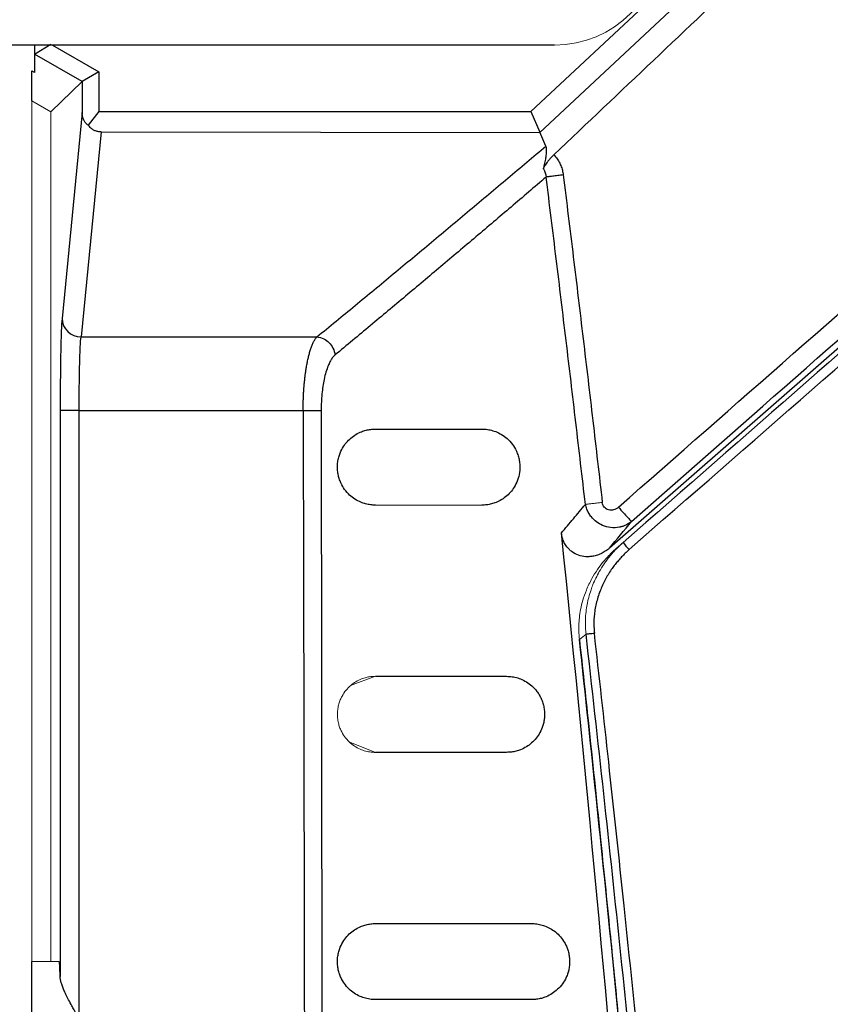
# Paper-space layout 'Sheet2' of a CAD drawing. Header units: millimetres. Extents: x 0 to 1118, y 0 to 864.
# Tile 65 of 85: x 644 to 665, y 544 to 569. Entities that reach past the tile are written whole.
import ezdxf

# ---------------------------------------------------------------- set-up
doc = ezdxf.new("R2010")
doc.units = ezdxf.units.MM
doc.styles.add('SLDTEXTSTYLE0', font='TXT', dxfattribs={"width": 0.605})
doc.dimstyles.new('SLDDIMSTYLE1', dxfattribs={"dimtxt": 5.650301, "dimasz": 4.572, "dimexe": 0, "dimexo": 0.0625, "dimgap": 1.412575, "dimtad": 0, "dimtih": 1, "dimtoh": 1, "dimdec": 1, "dimlfac": 2, "dimrnd": 1e-09, "dimzin": 12, "dimdsep": 46, "dimtxsty": 'SLDTEXTSTYLE0', "dimsah": 1, "dimcen": 0.09, "dimadec": 0, "dimazin": 3, "dimtfac": 1, "dimtdec": 1, "dimtofl": 0, "dimtmove": 0, "dimatfit": 3, "dimfxl": 1, "dimfrac": 2, "dimtolj": 1, "dimtzin": 12, "dimarcsym": 0})

# ---------------------------------------------------------------- blocks, each defined once
blk = doc.blocks.new('_D_12')
at = {"color": 7, "linetype": 'Continuous', "lineweight": 0}
for p, q in [((711.628, 581.08), (604.625, 581.08)), ((606.225, 581.08), (606.225, 457.172)), ((594.907, 448.118), (593.614, 448.118)), ((593.614, 448.118), (593.614, 439.44)), ((617.544, 448.118), (618.837, 448.118)), ((618.837, 448.118), (618.837, 439.44)), ((593.614, 439.44), (594.907, 439.44)), ((618.837, 439.44), (617.544, 439.44)), ((606.225, 314.24), (606.225, 438.147)), ((711.628, 314.24), (604.625, 314.24))]:
    blk.add_line(p, q, dxfattribs=at)
for points in [[(606.225, 581.08), (605.463, 576.508), (606.987, 576.508)], [(606.225, 314.24), (606.987, 318.812), (605.463, 318.812)]]:
    blk.add_solid(points, dxfattribs=at)
at = {"color": 7, "linetype": 'Continuous', "lineweight": 0, "char_height": 5.8208, "attachment_point": 1, "style": 'SLDTEXTSTYLE0'}
for s, insert in [('533.7', (596.524, 456.915)), ('21.01', (596.524, 446.944))]:
    blk.add_mtext(s, dxfattribs=dict(at, insert=insert))

psp = doc.layouts.new('Sheet2')

# ---------------------------------------------------------------- linework, layer by layer
at = {"color": 7, "linetype": 'Continuous', "lineweight": 30}
for p, q in [((657.319, 567.005), (662.152, 571.521)), ((657.553, 566.46), (662.539, 571.107)), ((657.939, 568.752), (630.439, 568.752)), ((644.264, 568.519), (644.689, 568.782)), ((644.264, 568.752), (644.264, 568.519)), ((644.74, 568.752), (645.955, 568.05)), ((645.515, 567.796), (644.264, 568.519)), ((644.264, 568.519), (644.264, 568.032)), ((644.189, 567.289), (644.189, 568.076)), ((645.955, 568.05), (645.516, 567.796)), ((645.955, 568.05), (645.955, 567.005)), ((644.689, 567.001), (645.515, 567.796)), ((645.516, 567.796), (645.515, 566.979)), ((645.515, 566.979), (644.986, 561.565)), ((645.955, 567.005), (645.674, 566.647)), ((645.955, 567.005), (657.319, 567.005)), ((657.319, 567.005), (657.551, 566.462)), ((646.013, 566.47), (645.486, 561.082)), ((646.013, 566.47), (657.553, 566.458)), ((657.713, 566.099), (657.557, 566.466)), ((669.279, 564.178), (659.385, 555.528)), ((645.486, 561.082), (651.69, 561.082)), ((644.938, 559.15), (644.938, 544.266)), ((645.438, 559.15), (644.938, 559.15)), ((645.438, 559.15), (651.329, 559.15)), ((645.438, 543.16), (645.438, 559.15))]:
    psp.add_line(p, q, dxfattribs=at)
at = {"color": 144, "linetype": 'Continuous', "lineweight": 0}
for p, q in [((644.189, 568.076), (644.264, 568.032)), ((644.189, 567.289), (644.689, 567.001)), ((644.189, 544.66), (644.189, 567.289)), ((644.689, 567.001), (644.689, 544.66)), ((653.949, 556.66), (653.949, 556.66)), ((659.746, 555.678), (659.561, 555.516)), ((653.231, 552.16), (652.577, 551.915)), ((652.56, 550.424), (653.231, 550.16)), ((644.911, 544.66), (644.189, 544.66))]:
    psp.add_line(p, q, dxfattribs=at)
at = {"color": 7, "linetype": 'Continuous', "lineweight": 30, "flags": 128}
psp.add_lwpolyline([(651.329, 559.15), (651.407, 559.15), (651.482, 559.15), (651.554, 559.151), (651.621, 559.151), (651.68, 559.151), (651.731, 559.151), (651.772, 559.151), (651.803, 559.151)], dxfattribs=at)
at = {"color": 144, "linetype": 'Continuous', "lineweight": 0}
psp.add_arc((657.939, 571.58), 2.827, 270, 0, dxfattribs=at)
at = {"color": 7, "linetype": 'Continuous', "lineweight": 30}
for centre, radius, start, end in [((645.482, 561.577), 0.496, 181.4534, 270.5129), ((661.526, 556.99), 2.211, 216.3865, 222.7168)]:
    psp.add_arc(centre, radius, start, end, dxfattribs=at)
for points in [[(663.164, 570.836), (661.417, 569.18), (659.67, 567.524), (657.923, 565.869)], [(657.648, 565.5), (657.691, 565.437), (657.716, 565.362), (657.721, 565.283)], [(659.623, 556.606), (662.689, 559.298), (665.755, 561.99), (668.821, 564.683)], [(659.969, 556.231), (663.034, 558.923), (666.099, 561.616), (669.165, 564.308)], [(669.361, 564.084), (666.156, 561.282), (662.951, 558.48), (659.746, 555.678)], [(659.901, 555.49), (663.107, 558.292), (666.312, 561.094), (669.517, 563.896)], [(651.329, 559.15), (651.345, 551.99), (651.358, 544.829), (651.369, 537.669)], [(659.385, 555.528), (659.58, 555.763), (659.775, 555.997), (659.969, 556.231)], [(660.005, 535.622), (659.443, 542.399), (658.816, 549.169), (658.124, 555.929)]]:
    psp.add_open_spline(points, degree=3, dxfattribs=at)
for points, knots in [([(645.674, 566.647), (645.664, 566.655), (645.644, 566.669), (645.618, 566.695), (645.595, 566.722), (645.575, 566.751), (645.549, 566.798), (645.522, 566.873), (645.517, 566.943), (645.515, 566.979)], [0, 0, 0, 0, 0.112645, 0.218985, 0.319415, 0.414403, 0.504506, 0.744571, 1, 1, 1, 1]), ([(646.013, 566.47), (645.999, 566.47), (645.971, 566.471), (645.93, 566.478), (645.89, 566.488), (645.852, 566.503), (645.801, 566.529), (645.737, 566.575), (645.696, 566.622), (645.674, 566.647)], [0, 0, 0, 0, 0.099053, 0.196898, 0.29448, 0.392753, 0.492652, 0.721756, 1, 1, 1, 1]), ([(651.69, 561.082), (652.026, 561.357), (652.698, 561.909), (653.703, 562.74), (654.707, 563.574), (655.711, 564.412), (656.714, 565.254), (657.379, 565.817), (657.713, 566.099)], [0, 0, 0, 0, 0.164898, 0.330503, 0.496815, 0.663835, 0.831563, 1, 1, 1, 1]), ([(657.648, 565.5), (657.656, 565.526), (657.671, 565.576), (657.689, 565.649), (657.705, 565.719), (657.717, 565.786), (657.727, 565.856), (657.733, 565.927), (657.733, 565.995), (657.728, 566.053), (657.718, 566.084), (657.713, 566.099)], [0, 0, 0, 0, 0.1081335, 0.214576, 0.3193848, 0.4226194, 0.5243424, 0.6582942, 0.7820487, 0.8958471, 1, 1, 1, 1]), ([(657.923, 565.869), (657.911, 565.857), (657.887, 565.834), (657.853, 565.798), (657.822, 565.764), (657.793, 565.732), (657.768, 565.701), (657.739, 565.664), (657.71, 565.623), (657.683, 565.578), (657.661, 565.536), (657.653, 565.512), (657.648, 565.5)], [0, 0, 0, 0, 0.08726, 0.172527, 0.255242, 0.33491, 0.411121, 0.483552, 0.612396, 0.737563, 0.86212, 1, 1, 1, 1]), ([(657.923, 565.869), (657.938, 565.852), (657.969, 565.818), (658.01, 565.764), (658.047, 565.707), (658.08, 565.648), (658.116, 565.568), (658.151, 565.466), (658.164, 565.383), (658.171, 565.341)], [0, 0, 0, 0, 0.115025, 0.229217, 0.343215, 0.45766, 0.573186, 0.785615, 1, 1, 1, 1]), ([(658.171, 565.341), (658.124, 565.335), (658.076, 565.329), (657.981, 565.317), (657.935, 565.311), (657.853, 565.301), (657.817, 565.296), (657.758, 565.289), (657.736, 565.286), (657.721, 565.283)], [0, 0, 0, 0, 0.25, 0.25, 0.5, 0.5, 0.75, 0.75, 1, 1, 1, 1]), ([(658.171, 565.341), (658.259, 564.622), (658.436, 563.186), (658.695, 561.032), (658.949, 558.881), (659.115, 557.447), (659.198, 556.73)], [0, 0, 0, 0, 0.250484, 0.500644, 0.750483, 1, 1, 1, 1]), ([(657.721, 565.283), (657.413, 565.021), (656.8, 564.498), (655.876, 563.714), (654.951, 562.932), (654.025, 562.154), (653.097, 561.378), (652.475, 560.861), (652.165, 560.604)], [0, 0, 0, 0, 0.167962, 0.335405, 0.502329, 0.668737, 0.834627, 1, 1, 1, 1]), ([(658.754, 556.678), (658.67, 557.396), (658.503, 558.832), (658.247, 560.985), (657.987, 563.135), (657.809, 564.567), (657.721, 565.283)], [0, 0, 0, 0, 0.25027, 0.50036, 0.750271, 1, 1, 1, 1]), ([(645.438, 559.15), (645.438, 559.368), (645.439, 559.586), (645.443, 560), (645.447, 560.195), (645.455, 560.541), (645.461, 560.692), (645.473, 560.934), (645.479, 561.026), (645.486, 561.082)], [0, 0, 0, 0, 0.25, 0.25, 0.5, 0.5, 0.75, 0.75, 1, 1, 1, 1]), ([(651.329, 559.15), (651.329, 559.183), (651.329, 559.249), (651.331, 559.348), (651.334, 559.448), (651.338, 559.548), (651.344, 559.649), (651.351, 559.749), (651.359, 559.848), (651.369, 559.947), (651.38, 560.044), (651.392, 560.14), (651.407, 560.241), (651.425, 560.347), (651.447, 560.459), (651.472, 560.569), (651.5, 560.676), (651.531, 560.777), (651.566, 560.871), (651.604, 560.955), (651.646, 561.028), (651.675, 561.064), (651.69, 561.082)], [0, 0, 0, 0, 0.037104, 0.074681, 0.112714, 0.151194, 0.190123, 0.229503, 0.269331, 0.309602, 0.350317, 0.391472, 0.433068, 0.485039, 0.539776, 0.597272, 0.657523, 0.720522, 0.786263, 0.854758, 0.926022, 1, 1, 1, 1]), ([(651.69, 561.082), (651.753, 561.077), (651.815, 561.059), (651.925, 561.005), (651.973, 560.968), (652.051, 560.89), (652.087, 560.841), (652.141, 560.73), (652.159, 560.667), (652.165, 560.604)], [0, 0, 0, 0, 0.25, 0.25, 0.5, 0.5, 0.75, 0.75, 1, 1, 1, 1]), ([(652.165, 560.604), (652.156, 560.595), (652.137, 560.579), (652.11, 560.548), (652.083, 560.512), (652.058, 560.472), (652.033, 560.428), (652.009, 560.378), (651.973, 560.293), (651.927, 560.162), (651.881, 559.977), (651.847, 559.783), (651.825, 559.606), (651.811, 559.444), (651.804, 559.298), (651.803, 559.2), (651.803, 559.151)], [0, 0, 0, 0, 0.046758, 0.09303, 0.138966, 0.184719, 0.230442, 0.276291, 0.322417, 0.446678, 0.569948, 0.675321, 0.780079, 0.85366, 0.926707, 1, 1, 1, 1]), ([(644.942, 559.997), (644.942, 559.989), (644.938, 559.737), (644.938, 559.439), (644.938, 559.15)], [0, 0, 0, 0, 0.030954, 1, 1, 1, 1]), ([(651.803, 559.151), (651.807, 555.642), (651.816, 548.502), (651.82, 541.361), (651.823, 537.73)], [0, 0, 0, 0, 0.4914263, 1, 1, 1, 1]), ([(653.231, 556.66), (653.209, 556.66), (653.165, 556.661), (653.1, 556.667), (653.035, 556.678), (652.972, 556.693), (652.909, 556.712), (652.815, 556.747), (652.695, 556.809), (652.552, 556.918), (652.427, 557.054), (652.335, 557.204), (652.279, 557.346), (652.247, 557.467), (652.229, 557.6), (652.231, 557.737), (652.249, 557.865), (652.292, 558.019), (652.365, 558.171), (652.468, 558.315), (652.587, 558.431), (652.721, 558.525), (652.855, 558.59), (652.984, 558.631), (653.106, 558.655), (653.189, 558.658), (653.231, 558.66)], [0, 0, 0, 0, 0.028913, 0.057471, 0.085688, 0.113579, 0.141158, 0.168441, 0.238294, 0.301805, 0.363498, 0.414004, 0.439323, 0.461011, 0.481751, 0.501626, 0.521184, 0.543978, 0.592346, 0.642706, 0.701819, 0.764666, 0.832994, 0.887688, 0.943321, 1, 1, 1, 1]), ([(653.231, 558.66), (653.381, 558.66), (653.684, 558.66), (654.143, 558.66), (654.607, 558.66), (655.076, 558.66), (655.55, 558.66), (655.87, 558.66), (656.03, 558.66)], [0, 0, 0, 0, 0.165615, 0.33165, 0.498106, 0.664983, 0.83228, 1, 1, 1, 1]), ([(656.03, 558.66), (656.055, 558.659), (656.104, 558.658), (656.178, 558.65), (656.25, 558.636), (656.322, 558.617), (656.422, 558.583), (656.545, 558.523), (656.693, 558.416), (656.824, 558.28), (656.924, 558.12), (656.984, 557.968), (657.017, 557.839), (657.032, 557.704), (657.028, 557.534), (656.987, 557.341), (656.907, 557.167), (656.804, 557.018), (656.685, 556.898), (656.549, 556.799), (656.413, 556.732), (656.281, 556.689), (656.157, 556.664), (656.073, 556.661), (656.03, 556.66)], [0, 0, 0, 0, 0.0336652, 0.0666712, 0.0990424, 0.1308052, 0.1619871, 0.2313234, 0.2933468, 0.3557266, 0.4053789, 0.4302179, 0.451775, 0.4722852, 0.4933036, 0.53442, 0.5874079, 0.6398958, 0.7000951, 0.7645713, 0.8337263, 0.8884469, 0.9438335, 1, 1, 1, 1]), ([(658.124, 555.929), (658.229, 556.054), (658.44, 556.304), (658.649, 556.553), (658.754, 556.678)], [0, 0, 0, 0, 0.498603, 1, 1, 1, 1]), ([(659.969, 556.231), (659.954, 556.219), (659.926, 556.196), (659.881, 556.168), (659.837, 556.144), (659.794, 556.124), (659.754, 556.108), (659.716, 556.096), (659.681, 556.086), (659.583, 556.065), (659.421, 556.059), (659.212, 556.115), (659.039, 556.215), (658.92, 556.33), (658.839, 556.447), (658.785, 556.557), (658.765, 556.637), (658.754, 556.678)], [0, 0, 0, 0, 0.03751, 0.072946, 0.106193, 0.137167, 0.165814, 0.192103, 0.216023, 0.23758, 0.388026, 0.527067, 0.646624, 0.764623, 0.83955, 0.918335, 1, 1, 1, 1]), ([(659.623, 556.606), (659.586, 556.573), (659.542, 556.55), (659.451, 556.525), (659.403, 556.525), (659.316, 556.549), (659.277, 556.574), (659.221, 556.642), (659.203, 556.685), (659.198, 556.73)], [0, 0, 0, 0, 0.25, 0.25, 0.5, 0.5, 0.75, 0.75, 1, 1, 1, 1]), ([(659.623, 556.606), (659.667, 556.555), (659.711, 556.506), (659.79, 556.418), (659.825, 556.379), (659.882, 556.318), (659.909, 556.289), (659.95, 556.247), (659.964, 556.234), (659.969, 556.231)], [0, 0, 0, 0, 0.25, 0.25, 0.5, 0.5, 0.75, 0.75, 1, 1, 1, 1]), ([(659.385, 555.528), (659.367, 555.513), (659.332, 555.484), (659.277, 555.445), (659.22, 555.411), (659.161, 555.381), (659.101, 555.356), (659.039, 555.335), (658.962, 555.317), (658.87, 555.303), (658.733, 555.302), (658.57, 555.333), (658.426, 555.409), (658.329, 555.49), (658.258, 555.57), (658.194, 555.671), (658.144, 555.795), (658.131, 555.884), (658.124, 555.929)], [0, 0, 0, 0, 0.041825, 0.082754, 0.122994, 0.162761, 0.202281, 0.241782, 0.281493, 0.346411, 0.410046, 0.529752, 0.644268, 0.701143, 0.758398, 0.837691, 0.917262, 1, 1, 1, 1]), ([(659.901, 555.49), (659.867, 555.458), (659.8, 555.395), (659.705, 555.298), (659.616, 555.199), (659.533, 555.098), (659.418, 554.946), (659.284, 554.731), (659.146, 554.436), (659.042, 554.119), (658.991, 553.841), (658.976, 553.621), (658.975, 553.458), (658.985, 553.35), (658.99, 553.296)], [0, 0, 0, 0, 0.056684, 0.111935, 0.165844, 0.218508, 0.270031, 0.397563, 0.525854, 0.666105, 0.802213, 0.868137, 0.933948, 1, 1, 1, 1]), ([(658.771, 553.271), (658.788, 553.273), (658.82, 553.277), (658.901, 553.286), (658.947, 553.291), (658.99, 553.296)], [0, 0, 0, 0, 0.5, 0.5, 1, 1, 1, 1]), ([(658.771, 342.048), (658.853, 342.777), (659.017, 344.238), (659.258, 346.433), (659.495, 348.639), (659.727, 350.854), (659.956, 353.079), (660.18, 355.314), (660.399, 357.558), (660.615, 359.812), (660.825, 362.075), (661.032, 364.349), (661.233, 366.631), (661.43, 368.924), (661.622, 371.226), (661.809, 373.538), (661.991, 375.859), (662.168, 378.19), (662.34, 380.53), (662.506, 382.88), (662.668, 385.24), (662.824, 387.609), (662.975, 389.987), (663.12, 392.376), (663.474, 398.467), (663.958, 408.2), (664.429, 421.515), (664.705, 434.649), (664.796, 447.66), (664.705, 460.671), (664.429, 473.804), (663.958, 487.119), (663.438, 497.583), (662.99, 505.125), (662.697, 509.677), (662.385, 514.194), (662.054, 518.676), (661.703, 523.123), (661.335, 527.535), (660.949, 531.911), (660.547, 536.252), (660.127, 540.557), (659.692, 544.827), (659.242, 549.061), (658.928, 551.871), (658.771, 553.271)], [0, 0, 0, 0, 0.010393, 0.020829, 0.031308, 0.041831, 0.052398, 0.063007, 0.07366, 0.084357, 0.095097, 0.10588, 0.116706, 0.127576, 0.13849, 0.149446, 0.160446, 0.17149, 0.182576, 0.193706, 0.204879, 0.216096, 0.227356, 0.238659, 0.250005, 0.313829, 0.376771, 0.438829, 0.5, 0.561171, 0.623229, 0.686171, 0.749995, 0.771704, 0.793254, 0.814645, 0.835877, 0.856949, 0.877863, 0.898617, 0.919213, 0.939648, 0.959925, 0.980042, 1, 1, 1, 1]), ([(658.99, 342.023), (659.073, 342.76), (659.244, 344.294), (659.505, 346.684), (659.779, 349.253), (660.065, 352), (660.36, 354.926), (660.664, 358.031), (660.974, 361.315), (661.289, 364.779), (661.934, 372.176), (662.706, 382.186), (663.667, 397.477), (664.247, 410.06), (664.673, 423.439), (664.906, 434.58), (664.995, 447.652), (664.906, 460.732), (664.673, 471.877), (664.247, 485.264), (663.666, 497.847), (662.706, 513.134), (661.889, 523.729), (661.141, 532.221), (660.673, 537.214), (660.221, 541.805), (659.788, 545.992), (659.383, 549.779), (659.116, 552.168), (658.99, 553.296)], [0, 0, 0, 0, 0.0105111, 0.0218672, 0.0340683, 0.0471143, 0.0610052, 0.0757411, 0.091322, 0.1077478, 0.1250185, 0.196531, 0.249995, 0.3421207, 0.3749991, 0.4396651, 0.5000005, 0.5602246, 0.6250018, 0.6579563, 0.7500057, 0.8034713, 0.8749819, 0.9005713, 0.9242595, 0.9460464, 0.9659322, 0.9839167, 1, 1, 1, 1]), ([(658.598, 553.125), (658.593, 553.124), (658.58, 553.123), (658.577, 553.123), (658.59, 553.124), (658.597, 553.125)], [0, 0, 0, 0, 0.232696, 0.605395, 1, 1, 1, 1]), ([(658.596, 553.125), (658.675, 552.393), (658.862, 550.668), (659.128, 548.105), (659.383, 545.595), (659.587, 543.536), (659.758, 541.784), (660.107, 538.124), (660.813, 530.336), (662.053, 514.726), (663.27, 494.226), (664.09, 470.918), (664.352, 449.628), (664.173, 429.469), (663.636, 410.45), (662.633, 389.417), (661.539, 373.82), (660.68, 363.654), (660.447, 360.979), (660.217, 358.421), (660.005, 356.138), (659.792, 353.888), (659.554, 351.436), (659.253, 348.428), (658.93, 345.285), (658.698, 343.147), (658.595, 342.195)], [0, 0, 0, 0, 0.010441, 0.024633, 0.036574, 0.046266, 0.054002, 0.061559, 0.098462, 0.165009, 0.283842, 0.389944, 0.496046, 0.586073, 0.676099, 0.766125, 0.884958, 0.89803, 0.910947, 0.923078, 0.934483, 0.943497, 0.955156, 0.96946, 0.986408, 1, 1, 1, 1]), ([(658.597, 342.194), (658.679, 342.956), (658.844, 344.478), (659.084, 346.763), (659.319, 349.048), (659.548, 351.334), (659.772, 353.62), (659.991, 355.907), (660.204, 358.194), (660.412, 360.482), (660.615, 362.77), (660.812, 365.059), (661.003, 367.348), (661.19, 369.638), (661.371, 371.928), (661.546, 374.218), (661.716, 376.509), (661.881, 378.801), (662.04, 381.092), (662.194, 383.384), (662.342, 385.677), (662.486, 387.97), (662.623, 390.263), (662.756, 392.556), (662.991, 396.811), (663.469, 406.371), (663.966, 420.01), (664.258, 434.889), (664.321, 445.163), (664.305, 452.063), (664.276, 456.466), (664.226, 460.869), (664.156, 465.271), (664.067, 469.673), (663.958, 474.075), (663.828, 478.476), (663.679, 482.876), (663.511, 487.276), (663.322, 491.675), (663.113, 496.073), (662.885, 500.47), (662.637, 504.866), (662.369, 509.261), (662.081, 513.654), (661.774, 518.047), (661.447, 522.438), (661.1, 526.827), (660.733, 531.215), (660.346, 535.601), (659.939, 539.985), (659.512, 544.367), (659.067, 548.747), (658.753, 551.666), (658.597, 553.125)], [0, 0, 0, 0, 0.0108691, 0.0217383, 0.0326076, 0.043477, 0.0543465, 0.065216, 0.0760856, 0.0869553, 0.0978251, 0.1086949, 0.1195647, 0.1304345, 0.1413044, 0.1521743, 0.1630441, 0.173914, 0.1847839, 0.1956537, 0.2065235, 0.2173932, 0.2282629, 0.2391325, 0.2500021, 0.2887494, 0.3750016, 0.4437238, 0.5000009, 0.5208344, 0.5416678, 0.5625012, 0.5833345, 0.6041678, 0.6250011, 0.6458344, 0.6666676, 0.6875008, 0.7083341, 0.7291674, 0.7500007, 0.7708342, 0.7916677, 0.8125013, 0.8333351, 0.8541688, 0.8750025, 0.895836, 0.9166694, 0.9375026, 0.9583354, 0.9791679, 1, 1, 1, 1]), ([(653.23, 552.16), (653.417, 552.16), (653.79, 552.16), (654.356, 552.16), (654.928, 552.16), (655.506, 552.16), (656.09, 552.16), (656.483, 552.16), (656.68, 552.16)], [0, 0, 0, 0, 0.165489, 0.331448, 0.497879, 0.664781, 0.832155, 1, 1, 1, 1]), ([(656.68, 552.16), (656.705, 552.159), (656.754, 552.158), (656.828, 552.149), (656.901, 552.136), (656.973, 552.117), (657.074, 552.082), (657.198, 552.021), (657.344, 551.915), (657.457, 551.796), (657.538, 551.677), (657.591, 551.577), (657.635, 551.465), (657.666, 551.341), (657.681, 551.212), (657.68, 551.087), (657.664, 550.969), (657.627, 550.824), (657.559, 550.672), (657.457, 550.522), (657.337, 550.4), (657.199, 550.299), (657.062, 550.232), (656.93, 550.188), (656.806, 550.164), (656.722, 550.161), (656.68, 550.16)], [0, 0, 0, 0, 0.033199, 0.065772, 0.097748, 0.129157, 0.160031, 0.229195, 0.291323, 0.350144, 0.378762, 0.403951, 0.428876, 0.451332, 0.472325, 0.494009, 0.515265, 0.539248, 0.589509, 0.642539, 0.703096, 0.767546, 0.836623, 0.890425, 0.94484, 1, 1, 1, 1]), ([(656.68, 550.16), (656.483, 550.16), (656.091, 550.16), (655.508, 550.16), (654.93, 550.16), (654.358, 550.16), (653.791, 550.16), (653.417, 550.16), (653.23, 550.16)], [0, 0, 0, 0, 0.1678039, 0.3351529, 0.502047, 0.6684862, 0.8344705, 1, 1, 1, 1]), ([(653.23, 543.66), (653.205, 543.66), (653.155, 543.661), (653.081, 543.67), (653.008, 543.684), (652.936, 543.703), (652.836, 543.738), (652.713, 543.798), (652.57, 543.901), (652.445, 544.031), (652.353, 544.172), (652.294, 544.302), (652.259, 544.413), (652.236, 544.535), (652.227, 544.671), (652.239, 544.804), (652.274, 544.972), (652.346, 545.14), (652.453, 545.298), (652.577, 545.423), (652.717, 545.523), (652.854, 545.59), (652.985, 545.632), (653.107, 545.655), (653.189, 545.658), (653.23, 545.66)], [0, 0, 0, 0, 0.032353, 0.064266, 0.095766, 0.126886, 0.157654, 0.225535, 0.287764, 0.348534, 0.40036, 0.426229, 0.448973, 0.473057, 0.495117, 0.51825, 0.542437, 0.593424, 0.645607, 0.706407, 0.770063, 0.839121, 0.891817, 0.945396, 1, 1, 1, 1]), ([(653.23, 545.66), (653.453, 545.66), (653.898, 545.66), (654.574, 545.66), (655.255, 545.66), (655.944, 545.66), (656.638, 545.659), (657.105, 545.659), (657.34, 545.659)], [0, 0, 0, 0, 0.165389, 0.33129, 0.497701, 0.664624, 0.832057, 1, 1, 1, 1]), ([(657.34, 545.659), (657.363, 545.659), (657.409, 545.658), (657.478, 545.651), (657.546, 545.639), (657.614, 545.622), (657.708, 545.591), (657.826, 545.538), (657.967, 545.444), (658.094, 545.325), (658.19, 545.192), (658.253, 545.07), (658.294, 544.967), (658.323, 544.851), (658.339, 544.72), (658.339, 544.586), (658.322, 544.461), (658.291, 544.347), (658.237, 544.21), (658.149, 544.061), (658.023, 543.923), (657.879, 543.811), (657.735, 543.737), (657.597, 543.69), (657.47, 543.664), (657.383, 543.661), (657.339, 543.659)], [0, 0, 0, 0, 0.030484, 0.060459, 0.089952, 0.11899, 0.147602, 0.212317, 0.271286, 0.329638, 0.379203, 0.404205, 0.426045, 0.449016, 0.471896, 0.495775, 0.520593, 0.545678, 0.574326, 0.629823, 0.694339, 0.761254, 0.833431, 0.888232, 0.9437, 1, 1, 1, 1]), ([(644.189, 543.16), (644.189, 543.187), (644.189, 543.241), (644.189, 543.321), (644.189, 543.401), (644.189, 543.48), (644.189, 543.558), (644.189, 543.636), (644.189, 543.782), (644.189, 543.989), (644.189, 544.227), (644.189, 544.423), (644.189, 544.538), (644.189, 544.602), (644.189, 544.635), (644.189, 544.656), (644.189, 544.658), (644.189, 544.66)], [0, 0, 0, 0, 0.034551, 0.068855, 0.103013, 0.137124, 0.171291, 0.205614, 0.240191, 0.370053, 0.500029, 0.62989, 0.759866, 0.820149, 0.879905, 0.939676, 1, 1, 1, 1]), ([(644.938, 544.266), (644.937, 544.285), (644.936, 544.326), (644.934, 544.385), (644.931, 544.443), (644.929, 544.499), (644.926, 544.551), (644.923, 544.595), (644.919, 544.631), (644.915, 544.655), (644.913, 544.658), (644.911, 544.66)], [0, 0, 0, 0, 0.079427, 0.166776, 0.262048, 0.365241, 0.476356, 0.595389, 0.722342, 0.857213, 1, 1, 1, 1]), ([(645.438, 543.16), (645.421, 543.188), (645.39, 543.242), (645.346, 543.318), (645.308, 543.385), (645.275, 543.443), (645.225, 543.532), (645.162, 543.649), (645.092, 543.788), (645.037, 543.908), (644.994, 544.013), (644.964, 544.108), (644.943, 544.192), (644.94, 544.242), (644.938, 544.266)], [0, 0, 0, 0, 0.072935, 0.138096, 0.195483, 0.245096, 0.286939, 0.42581, 0.547601, 0.652417, 0.749586, 0.839529, 0.922777, 1, 1, 1, 1]), ([(657.339, 543.659), (657.106, 543.659), (656.639, 543.659), (655.945, 543.66), (655.257, 543.66), (654.576, 543.66), (653.9, 543.66), (653.453, 543.66), (653.23, 543.66)], [0, 0, 0, 0, 0.167898, 0.335304, 0.502218, 0.668638, 0.834566, 1, 1, 1, 1])]:
    psp.add_open_spline(points, degree=3, knots=knots, dxfattribs=at)
at = {"color": 8, "linetype": 'Continuous', "lineweight": 30}
psp.add_open_spline([(644.986, 561.565), (644.98, 561.47), (644.966, 561.281), (644.951, 560.723), (644.945, 560.239), (644.942, 559.997)], degree=3, knots=[0, 0, 0, 0, 0.336891, 0.667833, 1, 1, 1, 1], dxfattribs=at)
at = {"color": 144, "linetype": 'Continuous', "lineweight": 0}
for points, knots in [([(656.03, 556.66), (655.871, 556.66), (655.551, 556.66), (655.078, 556.66), (654.609, 556.66), (654.144, 556.66), (653.685, 556.66), (653.382, 556.66), (653.231, 556.66)], [0, 0, 0, 0, 0.167686, 0.334964, 0.501834, 0.668296, 0.834351, 1, 1, 1, 1]), ([(653.231, 556.66), (653.382, 556.66), (653.684, 556.66), (654.144, 556.66), (654.608, 556.66), (655.077, 556.66), (655.551, 556.66), (655.871, 556.66), (656.031, 556.66)], [0, 0, 0, 0, 0.165565, 0.33157, 0.498016, 0.664902, 0.83223, 1, 1, 1, 1]), ([(659.198, 556.73), (659.146, 556.725), (659.095, 556.719), (659.001, 556.708), (658.958, 556.703), (658.884, 556.694), (658.853, 556.69), (658.797, 556.684), (658.773, 556.681), (658.754, 556.678)], [0, 0, 0, 0, 0.25, 0.25, 0.5, 0.5, 0.75, 0.75, 1, 1, 1, 1]), ([(658.597, 553.125), (658.593, 553.157), (658.586, 553.232), (658.579, 553.36), (658.58, 553.519), (658.594, 553.709), (658.627, 553.926), (658.686, 554.17), (658.781, 554.444), (658.911, 554.716), (659.062, 554.959), (659.213, 555.161), (659.343, 555.307), (659.46, 555.425), (659.524, 555.482), (659.561, 555.516)], [0, 0, 0, 0, 0.036428, 0.084321, 0.14366, 0.214378, 0.296428, 0.389804, 0.494494, 0.62145, 0.725877, 0.81478, 0.903654, 0.944241, 1, 1, 1, 1]), ([(659.746, 555.678), (659.715, 555.65), (659.652, 555.593), (659.562, 555.504), (659.476, 555.412), (659.394, 555.316), (659.317, 555.216), (659.222, 555.083), (659.09, 554.873), (658.979, 554.644), (658.892, 554.414), (658.839, 554.24), (658.796, 554.049), (658.766, 553.848), (658.752, 553.644), (658.754, 553.445), (658.766, 553.325), (658.771, 553.271)], [0, 0, 0, 0, 0.0468754, 0.0936931, 0.1404422, 0.1871132, 0.2336988, 0.2801993, 0.3687852, 0.5087456, 0.5626381, 0.6410226, 0.7113555, 0.7800053, 0.8659425, 0.9393063, 1, 1, 1, 1]), ([(653.23, 550.16), (653.205, 550.16), (653.156, 550.161), (653.082, 550.17), (653.009, 550.183), (652.937, 550.203), (652.838, 550.237), (652.716, 550.296), (652.575, 550.398), (652.45, 550.525), (652.357, 550.664), (652.298, 550.792), (652.262, 550.902), (652.237, 551.027), (652.227, 551.17), (652.24, 551.313), (652.267, 551.437), (652.306, 551.546), (652.367, 551.671), (652.459, 551.804), (652.581, 551.926), (652.72, 552.025), (652.856, 552.09), (652.986, 552.132), (653.107, 552.155), (653.189, 552.158), (653.23, 552.16)], [0, 0, 0, 0, 0.032516, 0.064605, 0.096293, 0.127604, 0.158565, 0.226223, 0.288392, 0.348935, 0.400064, 0.425889, 0.44799, 0.470981, 0.493564, 0.516602, 0.540683, 0.564047, 0.591391, 0.64323, 0.704075, 0.767782, 0.837076, 0.890446, 0.944713, 1, 1, 1, 1])]:
    psp.add_open_spline(points, degree=3, knots=knots, dxfattribs=at)
psp.add_open_spline([(658.771, 553.271), (658.713, 553.222), (658.655, 553.173), (658.597, 553.125)], degree=3, dxfattribs=at)

# ---------------------------------------------------------------- dimensions: what is measured, and where the dimension line sits
at = {"color": 7, "linetype": 'Continuous', "lineweight": 0}
dim = psp.add_linear_dim(base=(606.225, 581.08), p1=(713.229, 314.24), p2=(713.229, 581.08), angle=90, dimstyle='SLDDIMSTYLE1', dxfattribs=at)
dim.commit()
dim.dimension.update_dxf_attribs({"geometry": '_D_12', "text_midpoint": (606.225, 447.66), "dimtype": 160})

doc.saveas('drawing.dxf')
